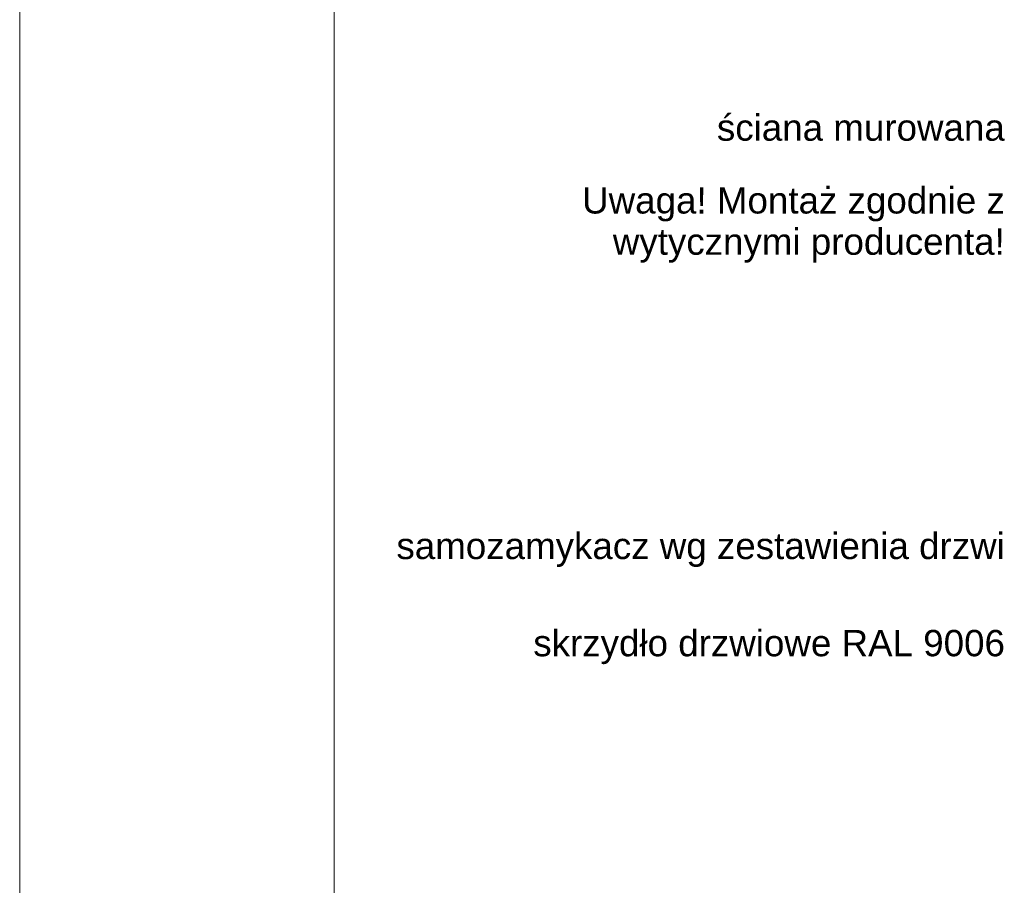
# Paper-space layout 'AD-02 DETAL MONTAŻU DRZWI' of a CAD drawing. Header units: millimetres. Extents: x 0 to 594, y 0 to 550.
# Tile 16 of 99: x 0 to 94, y 93 to 175. Entities that reach past the tile are written whole.
import ezdxf
from ezdxf.xclip import XClip

# ---------------------------------------------------------------- set-up
doc = ezdxf.new("R2010")
doc.units = ezdxf.units.MM
doc.header["$MEASUREMENT"] = 0
doc.header["$XCLIPFRAME"] = 0
doc.layers.add('0_Nr_pióra__1', color=7, linetype='Continuous', lineweight=20)
doc.layers.add('A_Arkusz_Nr_pióra__1', color=7, linetype='Continuous', lineweight=20)
doc.styles.add('STYL_AUTOMATYCZNY_1', font='arial.ttf')

# ---------------------------------------------------------------- blocks, each defined once
blk = doc.blocks.new('Rysunek_2_2', base_point=(-46914.584, -27095.2))
at = {"layer": '0_Nr_pióra__1', "color": 7, "linetype": 'Continuous', "lineweight": 20, "char_height": 2.5, "attachment_point": 6, "style": 'STYL_AUTOMATYCZNY_1'}
for s, insert in [('\\A1;{\\pqr;\\fArial|b0|i0|c238|p0;\\W1.000000;ściana murowana}', (93.644, 164.865)), ('\\A1;{\\pqr;\\fArial|b0|i0|c238|p0;\\W1.000000;skrzydło drzwiowe RAL 9006}', (93.655, 115.532))]:
    blk.add_mtext(s, dxfattribs=dict(at, insert=insert))
at = {"layer": '0_Nr_pióra__1', "color": 7, "linetype": 'Continuous', "lineweight": 20, "char_height": 2.5, "width": 56, "attachment_point": 6, "style": 'STYL_AUTOMATYCZNY_1'}
for s, insert, line_spacing_factor in [('\\A1;{\\pqr;\\fArial|b0|i0|c238|p0;\\W1.000000;Uwaga! Montaż zgodnie z wytycznymi producenta!}', (93.644, 155.631), 0.940384), ('\\A1;{\\pqr;\\fArial|b0|i0|c238|p0;\\W1.000000;samozamykacz wg zestawienia drzwi}', (93.644, 124.766), 0.942898)]:
    blk.add_mtext(s, dxfattribs=dict(at, insert=insert, line_spacing_factor=line_spacing_factor))

psp = doc.layouts.new('AD-02 DETAL MONTAŻU DRZWI')

# ---------------------------------------------------------------- linework, layer by layer
at = {"layer": 'A_Arkusz_Nr_pióra__1', "color": 7, "linetype": 'Continuous', "lineweight": 20}
psp.add_line((29.9, 545.1), (29.9, 4.9), dxfattribs=at)
at = {"layer": 'A_Arkusz_Nr_pióra__1', "color": 7, "linetype": 'Continuous', "lineweight": 20, "flags": 128}
psp.add_lwpolyline([(0, 550), (594, 550), (594, 0), (0, 0)], close=True, dxfattribs=at)

# ---------------------------------------------------------------- block references
at = {"color": 37, "linetype": 'Continuous', "lineweight": 5, "true_color": 0x656532}
ref = psp.add_blockref('Rysunek_2_2', (-46914.584, -27095.2), dxfattribs=at)
XClip(ref).set_block_clipping_path([(33.2101829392, 4.9001792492), (292.97782874, 254.0652997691)])

doc.saveas('drawing.dxf')
